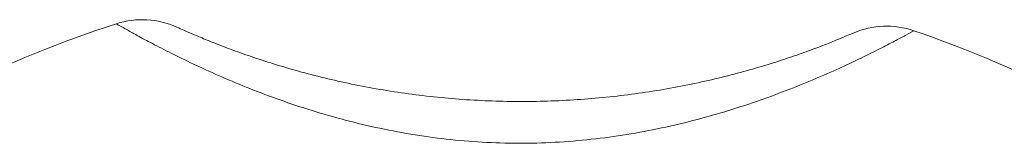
# Model space of a CAD drawing. Header units: millimetres. Extents: x 117 to 735, y -48 to 655.
# Tile 24 of 26: x 639.24 to 674.57, y 521.68 to 526.12. Entities that reach past the tile are written whole.
import ezdxf

# ---------------------------------------------------------------- set-up
doc = ezdxf.new("R2010")
doc.units = ezdxf.units.MM

msp = doc.modelspace()

# ---------------------------------------------------------------- linework, layer by layer
at = {"color": 7, "linetype": 'Continuous', "lineweight": 15}
for centre, radius, start, end in [((643.644, 523.122), 3, 65.6351, 108.0351), ((656.647, 483.186), 45, 108.0351, 115.9649), ((670.345, 522.889), 3, 70.9649, 113.3649), ((656.647, 483.186), 45, 63.0351, 70.9649)]:
    msp.add_arc(centre, radius, start, end, dxfattribs=at)
for points, knots in [([(671.324, 525.725), (671.324, 525.725), (671.219, 525.667), (670.908, 525.498), (670.778, 525.429), (670.471, 525.267), (670.295, 525.176), (669.896, 524.973), (669.672, 524.861), (669.184, 524.625), (668.921, 524.501), (668.076, 524.116), (667.432, 523.841), (666.058, 523.311), (665.322, 523.053), (664.152, 522.699), (663.75, 522.586), (662.941, 522.379), (662.533, 522.284), (661.293, 522.028), (660.45, 521.895), (659.161, 521.763), (658.727, 521.73), (657.85, 521.689), (657.411, 521.68), (656.104, 521.692), (655.242, 521.749), (653.535, 521.953), (652.691, 522.1), (651.439, 522.382), (651.026, 522.486), (650.22, 522.708), (649.826, 522.826), (649.056, 523.074), (648.68, 523.204), (647.946, 523.472), (647.587, 523.611), (646.558, 524.03), (645.934, 524.31), (645.095, 524.71), (644.831, 524.84), (644.349, 525.083), (644.13, 525.197), (643.735, 525.406), (643.559, 525.502), (643.254, 525.67), (643.127, 525.741), (642.923, 525.856), (642.846, 525.9), (642.742, 525.959), (642.715, 525.975), (642.715, 525.975)], [0, 0, 0, 0, 0.0625, 0.0625, 0.09375, 0.09375, 0.125, 0.125, 0.15625, 0.15625, 0.1875, 0.1875, 0.25, 0.25, 0.3125, 0.3125, 0.34375, 0.34375, 0.375, 0.375, 0.4375, 0.4375, 0.46875, 0.46875, 0.5, 0.5, 0.5625, 0.5625, 0.625, 0.625, 0.65625, 0.65625, 0.6875, 0.6875, 0.71875, 0.71875, 0.75, 0.75, 0.8125, 0.8125, 0.84375, 0.84375, 0.875, 0.875, 0.90625, 0.90625, 0.9375, 0.9375, 0.96875, 0.96875, 1, 1, 1, 1]), ([(644.881, 525.855), (644.881, 525.855), (644.905, 525.844), (644.999, 525.802), (645.068, 525.771), (645.251, 525.69), (645.365, 525.64), (645.639, 525.524), (645.797, 525.458), (646.15, 525.314), (646.346, 525.237), (646.778, 525.072), (647.012, 524.985), (647.754, 524.723), (648.303, 524.544), (649.5, 524.196), (650.131, 524.034), (651.109, 523.818), (651.441, 523.75), (652.116, 523.625), (652.46, 523.567), (653.492, 523.412), (654.186, 523.332), (655.581, 523.222), (656.283, 523.19), (657.696, 523.178), (658.409, 523.197), (659.812, 523.284), (660.505, 523.351), (661.873, 523.532), (662.548, 523.645), (663.873, 523.914), (664.504, 524.065), (665.396, 524.306), (665.684, 524.389), (666.241, 524.558), (666.508, 524.643), (667.008, 524.81), (667.241, 524.892), (667.675, 525.049), (667.876, 525.124), (668.234, 525.262), (668.392, 525.325), (668.666, 525.436), (668.783, 525.485), (669.062, 525.602), (669.155, 525.643), (669.155, 525.643)], [0, 0, 0, 0, 0.03125, 0.03125, 0.0625, 0.0625, 0.09375, 0.09375, 0.125, 0.125, 0.15625, 0.15625, 0.1875, 0.1875, 0.25, 0.25, 0.3125, 0.3125, 0.34375, 0.34375, 0.375, 0.375, 0.4375, 0.4375, 0.5, 0.5, 0.5625, 0.5625, 0.625, 0.625, 0.6875, 0.6875, 0.75, 0.75, 0.78125, 0.78125, 0.8125, 0.8125, 0.84375, 0.84375, 0.875, 0.875, 0.90625, 0.90625, 0.9375, 0.9375, 1, 1, 1, 1])]:
    msp.add_open_spline(points, degree=3, knots=knots, dxfattribs=at)

doc.saveas('drawing.dxf')
